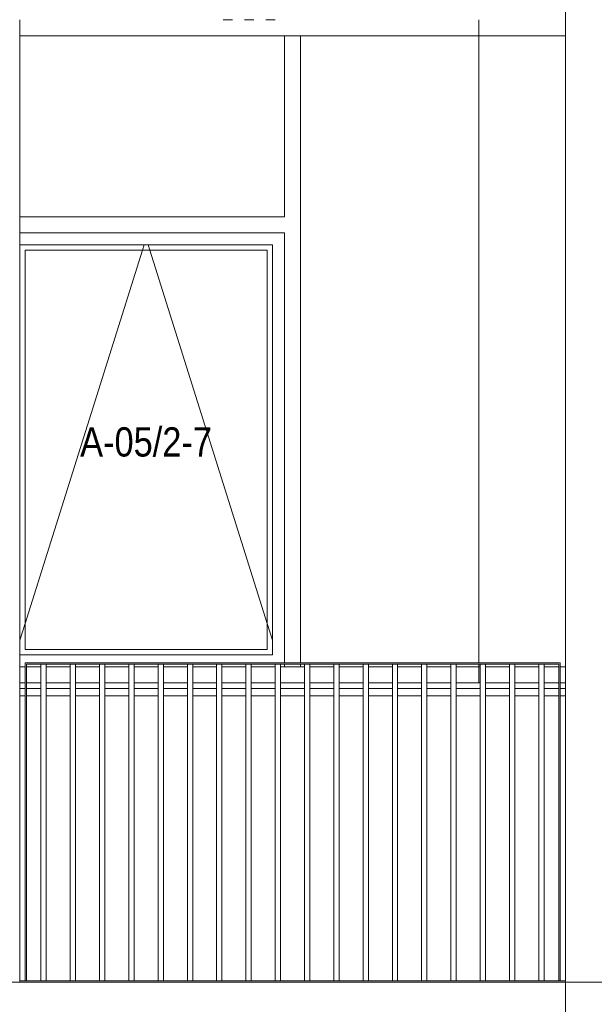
# Model space of a CAD drawing. Header units: millimetres. Extents: x -65 to 293624, y -1905 to 31061.
# Tile 142 of 256: x 111107 to 113266, y 16259 to 19956. Entities that reach past the tile are written whole.
import ezdxf

# ---------------------------------------------------------------- set-up
doc = ezdxf.new("R2010")
doc.units = ezdxf.units.MM
doc.header["$MEASUREMENT"] = 0
for name, color, linetype in [('00 Tekst.AR', 7, 'Continuous'), ('1244 Fassaadivarustus.AR', 7, 'Continuous'), ('1245 Klaasfassaadid.AR', 7, 'Continuous'), ('1251 Rõdupiirded.AR', 7, 'Continuous'), ('1253 Terrassipostid.AR', 7, 'Continuous'), ('1253 Välisterrassid.AR', 7, 'Continuous')]:
    doc.layers.add(name, color=color, linetype=linetype)
doc.styles.add('GENERATED_STYLE_4', font='txt', dxfattribs={"width": 0.84})

# ---------------------------------------------------------------- blocks, each defined once
blk = doc.blocks.new('Section Element_1060_3', base_point=(20443.1, 12361.4))
at = {"layer": '1253 Terrassipostid.AR', "color": 7, "linetype": 'Continuous', "lineweight": 13}
for p, q in [((113156.9, 16341.4), (113156.9, 22727.7)), ((113156.9, 15990.4), (113156.9, 16341.4))]:
    blk.add_line(p, q, dxfattribs=at)
blk = doc.blocks.new('Section Element_1090_3', base_point=(20443.1, 12361.4))
at = {"layer": '1253 Terrassipostid.AR', "color": 7, "linetype": 'Continuous', "lineweight": 13}
blk.add_line((111106.9, 19956.4), (111106.9, 16346.4), dxfattribs=at)
blk = doc.blocks.new('Section Element_1091_3', base_point=(20443.1, 12361.4))
at = {"layer": '1253 Terrassipostid.AR', "color": 7, "linetype": 'Continuous', "lineweight": 13}
blk.add_line((113156.9, 16346.4), (113156.9, 19956.4), dxfattribs=at)
blk = doc.blocks.new('Section Element_1127_3', base_point=(20443.1, 12361.4))
at = {"layer": '1253 Välisterrassid.AR', "color": 7, "linetype": 'Continuous', "lineweight": 13}
for p, q in [((110956.9, 16341.4), (111106.9, 16341.4)), ((113156.9, 16341.4), (113306.9, 16341.4))]:
    blk.add_line(p, q, dxfattribs=at)
blk = doc.blocks.new('Section Element_1211_3', base_point=(20443.1, 12361.4))
at = {"layer": '1244 Fassaadivarustus.AR', "color": 7, "linetype": 'Continuous', "lineweight": 13}
for p, q in [((111126.9, 17445.2), (111106.9, 17445.2)), ((111126.9, 17417.3), (111106.9, 17417.3)), ((111186.9, 17445.2), (111131.9, 17445.2)), ((111186.9, 17417.3), (111131.9, 17417.3)), ((111296.9, 17445.2), (111206.9, 17445.2)), ((111296.9, 17417.3), (111206.9, 17417.3)), ((111406.9, 17445.2), (111316.9, 17445.2)), ((111406.9, 17417.3), (111316.9, 17417.3)), ((111516.9, 17445.2), (111426.9, 17445.2)), ((111516.9, 17417.3), (111426.9, 17417.3)), ((111626.9, 17445.2), (111536.9, 17445.2)), ((111626.9, 17417.3), (111536.9, 17417.3)), ((111736.9, 17445.2), (111646.9, 17445.2)), ((111736.9, 17417.3), (111646.9, 17417.3)), ((111846.9, 17445.2), (111756.9, 17445.2)), ((111846.9, 17417.3), (111756.9, 17417.3)), ((111956.9, 17445.2), (111866.9, 17445.2)), ((111956.9, 17417.3), (111866.9, 17417.3)), ((112066.9, 17445.2), (111976.9, 17445.2)), ((112066.9, 17417.3), (111976.9, 17417.3)), ((112176.9, 17445.2), (112086.9, 17445.2)), ((112176.9, 17417.3), (112086.9, 17417.3)), ((112286.9, 17445.2), (112196.9, 17445.2)), ((112286.9, 17417.3), (112196.9, 17417.3)), ((112396.9, 17445.2), (112306.9, 17445.2)), ((112396.9, 17417.3), (112306.9, 17417.3)), ((112506.9, 17445.2), (112416.9, 17445.2)), ((112506.9, 17417.3), (112416.9, 17417.3)), ((112616.9, 17445.2), (112526.9, 17445.2)), ((112616.9, 17417.3), (112526.9, 17417.3)), ((112726.9, 17445.2), (112636.9, 17445.2)), ((112726.9, 17417.3), (112636.9, 17417.3)), ((112836.9, 17445.2), (112746.9, 17445.2)), ((112836.9, 17417.3), (112746.9, 17417.3)), ((112946.9, 17445.2), (112856.9, 17445.2)), ((112946.9, 17417.3), (112856.9, 17417.3)), ((113056.9, 17445.2), (112966.9, 17445.2)), ((113056.9, 17417.3), (112966.9, 17417.3)), ((113131.9, 17445.2), (113076.9, 17445.2)), ((113131.9, 17417.3), (113076.9, 17417.3)), ((113156.9, 17445.2), (113136.9, 17445.2)), ((113156.9, 17417.3), (113136.9, 17417.3))]:
    blk.add_line(p, q, dxfattribs=at)
blk = doc.blocks.new('Section Element_1260_3', base_point=(20443.1, 12361.4))
at = {"layer": '1245 Klaasfassaadid.AR', "color": 7, "linetype": 'Continuous', "lineweight": 13}
for p, q in [((112832.4, 17541.4), (112832.4, 19896.4)), ((112832.4, 17526.4), (112832.4, 17536.4))]:
    blk.add_line(p, q, dxfattribs=at)
blk = doc.blocks.new('Section Element_1269_3', base_point=(20443.1, 12361.4))
at = {"layer": '1245 Klaasfassaadid.AR', "color": 7, "linetype": 'Continuous', "lineweight": 13}
for p, q in [((112836.9, 17526.4), (112832.4, 17526.4)), ((112832.4, 17526.4), (112832.4, 17466.4)), ((112946.9, 17526.4), (112856.9, 17526.4)), ((113056.9, 17526.4), (112966.9, 17526.4)), ((113131.9, 17526.4), (113076.9, 17526.4)), ((113156.9, 17526.4), (113136.9, 17526.4)), ((112836.9, 17466.4), (112832.4, 17466.4)), ((112946.9, 17466.4), (112856.9, 17466.4)), ((113056.9, 17466.4), (112966.9, 17466.4)), ((113131.9, 17466.4), (113076.9, 17466.4)), ((113156.9, 17466.4), (113136.9, 17466.4))]:
    blk.add_line(p, q, dxfattribs=at)
blk = doc.blocks.new('Section Element_1270_3', base_point=(20443.1, 12361.4))
at = {"layer": '1245 Klaasfassaadid.AR', "color": 7, "linetype": 'Continuous', "lineweight": 13}
for q in [(112832.4, 19956.4), (113156.9, 19896.4)]:
    blk.add_line((112832.4, 19896.4), q, dxfattribs=at)
blk = doc.blocks.new('Section Element_1313_3', base_point=(20443.1, 12361.4))
at = {"layer": '1245 Klaasfassaadid.AR', "color": 7, "linetype": 'Continuous', "lineweight": 13}
for p, q in [((111106.9, 19216.4), (112101.9, 19216.4)), ((111106.9, 19156.4), (112101.9, 19156.4))]:
    blk.add_line(p, q, dxfattribs=at)
blk = doc.blocks.new('Section Element_1314_3', base_point=(20443.1, 12361.4))
at = {"layer": '1245 Klaasfassaadid.AR', "color": 7, "linetype": 'Continuous', "lineweight": 13}
for p, q in [((112101.9, 17541.4), (112101.9, 19156.4)), ((112161.9, 17541.4), (112161.9, 19186.4)), ((112101.9, 17526.4), (112101.9, 17536.4)), ((112161.9, 17526.4), (112161.9, 17536.4)), ((112161.9, 17526.4), (112101.9, 17526.4))]:
    blk.add_line(p, q, dxfattribs=at)
blk = doc.blocks.new('Section Element_1337_3', base_point=(20443.1, 12361.4))
at = {"layer": '1245 Klaasfassaadid.AR', "color": 7, "linetype": 'Continuous', "lineweight": 13}
for p, q in [((112056.9, 19111.4), (111106.9, 19111.4)), ((112036.9, 19091.4), (111126.9, 19091.4)), ((111126.9, 19091.4), (111126.9, 17591.4)), ((112036.9, 17591.4), (112036.9, 19091.4)), ((112056.9, 17571.4), (112056.9, 19111.4)), ((111106.9, 17571.4), (112056.9, 17571.4)), ((111126.9, 17591.4), (112036.9, 17591.4))]:
    blk.add_line(p, q, dxfattribs=at)
at = {"layer": '1245 Klaasfassaadid.AR', "color": 253, "linetype": 'Continuous', "lineweight": 13, "true_color": 0xa5a6a4}
for p, q in [((111126.9, 17689.5), (111567.7, 19091.4)), ((111567.7, 19091.4), (111574, 19111.4)), ((111596, 19091.4), (111589.7, 19111.4)), ((112036.9, 17689.5), (111596, 19091.4)), ((111106.9, 17625.9), (111126.9, 17689.5)), ((112056.9, 17625.9), (112036.9, 17689.5))]:
    blk.add_line(p, q, dxfattribs=at)
blk = doc.blocks.new('Section Element_1460_3', base_point=(20443.1, 12361.4))
at = {"layer": '1245 Klaasfassaadid.AR', "color": 7, "linetype": 'Continuous', "lineweight": 13}
for p, q in [((111871.9, 19956.4), (111906.9, 19956.4)), ((111951.9, 19956.4), (111986.9, 19956.4)), ((112031.9, 19956.4), (112066.9, 19956.4)), ((111106.9, 19896.4), (112101.9, 19896.4))]:
    blk.add_line(p, q, dxfattribs=at)
blk = doc.blocks.new('Section Element_1461_3', base_point=(20443.1, 12361.4))
at = {"layer": '1245 Klaasfassaadid.AR', "color": 7, "linetype": 'Continuous', "lineweight": 13}
for p, q in [((112101.9, 19216.4), (112101.9, 19896.4)), ((112101.9, 19896.4), (112131.9, 19896.4)), ((112161.9, 19186.4), (112161.9, 19896.4))]:
    blk.add_line(p, q, dxfattribs=at)
blk = doc.blocks.new('Section Element_1474_3', base_point=(20443.1, 12361.4))
at = {"layer": '1245 Klaasfassaadid.AR', "color": 7, "linetype": 'Continuous', "lineweight": 13}
for p, q in [((111126.9, 17526.4), (111106.9, 17526.4)), ((111186.9, 17526.4), (111131.9, 17526.4)), ((111296.9, 17526.4), (111206.9, 17526.4)), ((111406.9, 17526.4), (111316.9, 17526.4)), ((111516.9, 17526.4), (111426.9, 17526.4)), ((111626.9, 17526.4), (111536.9, 17526.4)), ((111736.9, 17526.4), (111646.9, 17526.4)), ((111846.9, 17526.4), (111756.9, 17526.4)), ((111956.9, 17526.4), (111866.9, 17526.4)), ((112066.9, 17526.4), (111976.9, 17526.4)), ((112101.9, 17526.4), (112086.9, 17526.4)), ((111126.9, 17466.4), (111106.9, 17466.4)), ((111186.9, 17466.4), (111131.9, 17466.4)), ((111296.9, 17466.4), (111206.9, 17466.4)), ((111406.9, 17466.4), (111316.9, 17466.4)), ((111516.9, 17466.4), (111426.9, 17466.4)), ((111626.9, 17466.4), (111536.9, 17466.4)), ((111736.9, 17466.4), (111646.9, 17466.4)), ((111846.9, 17466.4), (111756.9, 17466.4)), ((111956.9, 17466.4), (111866.9, 17466.4)), ((112066.9, 17466.4), (111976.9, 17466.4)), ((112131.9, 17466.4), (112086.9, 17466.4))]:
    blk.add_line(p, q, dxfattribs=at)
blk = doc.blocks.new('Section Element_1475_3', base_point=(20443.1, 12361.4))
at = {"layer": '1245 Klaasfassaadid.AR', "color": 7, "linetype": 'Continuous', "lineweight": 13}
for p, q in [((112176.9, 17526.4), (112161.9, 17526.4)), ((112286.9, 17526.4), (112196.9, 17526.4)), ((112396.9, 17526.4), (112306.9, 17526.4)), ((112506.9, 17526.4), (112416.9, 17526.4)), ((112616.9, 17526.4), (112526.9, 17526.4)), ((112726.9, 17526.4), (112636.9, 17526.4)), ((112832.4, 17526.4), (112746.9, 17526.4)), ((112176.9, 17466.4), (112131.9, 17466.4)), ((112286.9, 17466.4), (112196.9, 17466.4)), ((112396.9, 17466.4), (112306.9, 17466.4)), ((112506.9, 17466.4), (112416.9, 17466.4)), ((112616.9, 17466.4), (112526.9, 17466.4)), ((112726.9, 17466.4), (112636.9, 17466.4)), ((112832.4, 17466.4), (112746.9, 17466.4))]:
    blk.add_line(p, q, dxfattribs=at)
blk = doc.blocks.new('Section Element_1476_3', base_point=(20443.1, 12361.4))
at = {"layer": '1245 Klaasfassaadid.AR', "color": 7, "linetype": 'Continuous', "lineweight": 13}
for p, q in [((112131.9, 19896.4), (112161.9, 19896.4)), ((112161.9, 19896.4), (112832.4, 19896.4))]:
    blk.add_line(p, q, dxfattribs=at)
blk = doc.blocks.new('Section Element_2032_3', base_point=(20443.1, 12361.4))
at = {"layer": '1251 Rõdupiirded.AR', "color": 7, "linetype": 'Continuous', "lineweight": 13}
for p, q in [((112296.9, 17541.4), (112186.9, 17541.4)), ((112296.9, 17536.4), (112186.9, 17536.4))]:
    blk.add_line(p, q, dxfattribs=at)
blk = doc.blocks.new('Section Element_2033_3', base_point=(20443.1, 12361.4))
at = {"layer": '1251 Rõdupiirded.AR', "color": 7, "linetype": 'Continuous', "lineweight": 13}
for p, q in [((111526.9, 17541.4), (111416.9, 17541.4)), ((111526.9, 17536.4), (111416.9, 17536.4))]:
    blk.add_line(p, q, dxfattribs=at)
blk = doc.blocks.new('Section Element_2034_3', base_point=(20443.1, 12361.4))
at = {"layer": '1251 Rõdupiirded.AR', "color": 7, "linetype": 'Continuous', "lineweight": 13}
for p, q in [((111636.9, 17541.4), (111526.9, 17541.4)), ((111636.9, 17536.4), (111526.9, 17536.4))]:
    blk.add_line(p, q, dxfattribs=at)
blk = doc.blocks.new('Section Element_2035_3', base_point=(20443.1, 12361.4))
at = {"layer": '1251 Rõdupiirded.AR', "color": 7, "linetype": 'Continuous', "lineweight": 13}
for p, q in [((111416.9, 17541.4), (111306.9, 17541.4)), ((111416.9, 17536.4), (111306.9, 17536.4))]:
    blk.add_line(p, q, dxfattribs=at)
blk = doc.blocks.new('Section Element_2036_3', base_point=(20443.1, 12361.4))
at = {"layer": '1251 Rõdupiirded.AR', "color": 7, "linetype": 'Continuous', "lineweight": 13}
for p, q in [((111746.9, 17541.4), (111636.9, 17541.4)), ((111746.9, 17536.4), (111636.9, 17536.4))]:
    blk.add_line(p, q, dxfattribs=at)
blk = doc.blocks.new('Section Element_2037_3', base_point=(20443.1, 12361.4))
at = {"layer": '1251 Rõdupiirded.AR', "color": 7, "linetype": 'Continuous', "lineweight": 13}
for p, q in [((111856.9, 17541.4), (111746.9, 17541.4)), ((111856.9, 17536.4), (111746.9, 17536.4))]:
    blk.add_line(p, q, dxfattribs=at)
blk = doc.blocks.new('Section Element_2038_3', base_point=(20443.1, 12361.4))
at = {"layer": '1251 Rõdupiirded.AR', "color": 7, "linetype": 'Continuous', "lineweight": 13}
for p, q in [((111966.9, 17541.4), (111856.9, 17541.4)), ((111966.9, 17536.4), (111856.9, 17536.4))]:
    blk.add_line(p, q, dxfattribs=at)
blk = doc.blocks.new('Section Element_2039_3', base_point=(20443.1, 12361.4))
at = {"layer": '1251 Rõdupiirded.AR', "color": 7, "linetype": 'Continuous', "lineweight": 13}
for p, q in [((112076.9, 17541.4), (111966.9, 17541.4)), ((112076.9, 17536.4), (111966.9, 17536.4))]:
    blk.add_line(p, q, dxfattribs=at)
blk = doc.blocks.new('Section Element_2040_3', base_point=(20443.1, 12361.4))
at = {"layer": '1251 Rõdupiirded.AR', "color": 7, "linetype": 'Continuous', "lineweight": 13}
for p, q in [((112186.9, 17541.4), (112076.9, 17541.4)), ((112186.9, 17536.4), (112076.9, 17536.4))]:
    blk.add_line(p, q, dxfattribs=at)
blk = doc.blocks.new('Section Element_2041_3', base_point=(20443.1, 12361.4))
at = {"layer": '1251 Rõdupiirded.AR', "color": 7, "linetype": 'Continuous', "lineweight": 13}
for p, q in [((111306.9, 17541.4), (111196.9, 17541.4)), ((111306.9, 17536.4), (111196.9, 17536.4))]:
    blk.add_line(p, q, dxfattribs=at)
blk = doc.blocks.new('Section Element_2042_3', base_point=(20443.1, 12361.4))
at = {"layer": '1251 Rõdupiirded.AR', "color": 7, "linetype": 'Continuous', "lineweight": 13}
for p, q in [((111186.9, 16346.4), (111186.9, 17536.4)), ((111206.9, 16346.4), (111206.9, 17536.4))]:
    blk.add_line(p, q, dxfattribs=at)
blk = doc.blocks.new('Section Element_2043_3', base_point=(20443.1, 12361.4))
at = {"layer": '1251 Rõdupiirded.AR', "color": 7, "linetype": 'Continuous', "lineweight": 13}
for p, q in [((111296.9, 16346.4), (111296.9, 17536.4)), ((111316.9, 16346.4), (111316.9, 17536.4))]:
    blk.add_line(p, q, dxfattribs=at)
blk = doc.blocks.new('Section Element_2044_3', base_point=(20443.1, 12361.4))
at = {"layer": '1251 Rõdupiirded.AR', "color": 7, "linetype": 'Continuous', "lineweight": 13}
for p, q in [((111406.9, 16346.4), (111406.9, 17536.4)), ((111426.9, 16346.4), (111426.9, 17536.4))]:
    blk.add_line(p, q, dxfattribs=at)
blk = doc.blocks.new('Section Element_2045_3', base_point=(20443.1, 12361.4))
at = {"layer": '1251 Rõdupiirded.AR', "color": 7, "linetype": 'Continuous', "lineweight": 13}
for p, q in [((111516.9, 16346.4), (111516.9, 17536.4)), ((111536.9, 16346.4), (111536.9, 17536.4))]:
    blk.add_line(p, q, dxfattribs=at)
blk = doc.blocks.new('Section Element_2046_3', base_point=(20443.1, 12361.4))
at = {"layer": '1251 Rõdupiirded.AR', "color": 7, "linetype": 'Continuous', "lineweight": 13}
for p, q in [((111626.9, 16346.4), (111626.9, 17536.4)), ((111646.9, 16346.4), (111646.9, 17536.4))]:
    blk.add_line(p, q, dxfattribs=at)
blk = doc.blocks.new('Section Element_2047_3', base_point=(20443.1, 12361.4))
at = {"layer": '1251 Rõdupiirded.AR', "color": 7, "linetype": 'Continuous', "lineweight": 13}
for p, q in [((111736.9, 16346.4), (111736.9, 17536.4)), ((111756.9, 16346.4), (111756.9, 17536.4))]:
    blk.add_line(p, q, dxfattribs=at)
blk = doc.blocks.new('Section Element_2048_3', base_point=(20443.1, 12361.4))
at = {"layer": '1251 Rõdupiirded.AR', "color": 7, "linetype": 'Continuous', "lineweight": 13}
for p, q in [((111846.9, 16346.4), (111846.9, 17536.4)), ((111866.9, 16346.4), (111866.9, 17536.4))]:
    blk.add_line(p, q, dxfattribs=at)
blk = doc.blocks.new('Section Element_2049_3', base_point=(20443.1, 12361.4))
at = {"layer": '1251 Rõdupiirded.AR', "color": 7, "linetype": 'Continuous', "lineweight": 13}
for p, q in [((111956.9, 16346.4), (111956.9, 17536.4)), ((111976.9, 16346.4), (111976.9, 17536.4))]:
    blk.add_line(p, q, dxfattribs=at)
blk = doc.blocks.new('Section Element_2050_3', base_point=(20443.1, 12361.4))
at = {"layer": '1251 Rõdupiirded.AR', "color": 7, "linetype": 'Continuous', "lineweight": 13}
for p, q in [((112066.9, 16346.4), (112066.9, 17536.4)), ((112086.9, 16346.4), (112086.9, 17536.4))]:
    blk.add_line(p, q, dxfattribs=at)
blk = doc.blocks.new('Section Element_2051_3', base_point=(20443.1, 12361.4))
at = {"layer": '1251 Rõdupiirded.AR', "color": 7, "linetype": 'Continuous', "lineweight": 13}
for p, q in [((112176.9, 16346.4), (112176.9, 17536.4)), ((112196.9, 16346.4), (112196.9, 17536.4))]:
    blk.add_line(p, q, dxfattribs=at)
blk = doc.blocks.new('Section Element_2052_3', base_point=(20443.1, 12361.4))
at = {"layer": '1251 Rõdupiirded.AR', "color": 7, "linetype": 'Continuous', "lineweight": 13}
for p, q in [((112286.9, 16346.4), (112286.9, 17536.4)), ((112306.9, 16346.4), (112306.9, 17536.4))]:
    blk.add_line(p, q, dxfattribs=at)
blk = doc.blocks.new('Section Element_2053_3', base_point=(20443.1, 12361.4))
at = {"layer": '1251 Rõdupiirded.AR', "color": 7, "linetype": 'Continuous', "lineweight": 13}
for p, q in [((112406.9, 17541.4), (112296.9, 17541.4)), ((112406.9, 17536.4), (112296.9, 17536.4))]:
    blk.add_line(p, q, dxfattribs=at)
blk = doc.blocks.new('Section Element_2054_3', base_point=(20443.1, 12361.4))
at = {"layer": '1251 Rõdupiirded.AR', "color": 7, "linetype": 'Continuous', "lineweight": 13}
for p, q in [((112396.9, 16346.4), (112396.9, 17536.4)), ((112416.9, 16346.4), (112416.9, 17536.4))]:
    blk.add_line(p, q, dxfattribs=at)
blk = doc.blocks.new('Section Element_2055_3', base_point=(20443.1, 12361.4))
at = {"layer": '1251 Rõdupiirded.AR', "color": 7, "linetype": 'Continuous', "lineweight": 13}
for p, q in [((112516.9, 17541.4), (112406.9, 17541.4)), ((112516.9, 17536.4), (112406.9, 17536.4))]:
    blk.add_line(p, q, dxfattribs=at)
blk = doc.blocks.new('Section Element_2056_3', base_point=(20443.1, 12361.4))
at = {"layer": '1251 Rõdupiirded.AR', "color": 7, "linetype": 'Continuous', "lineweight": 13}
for p, q in [((111196.9, 17541.4), (111126.9, 17541.4)), ((111196.9, 17536.4), (111131.9, 17536.4))]:
    blk.add_line(p, q, dxfattribs=at)
blk = doc.blocks.new('Section Element_2057_3', base_point=(20443.1, 12361.4))
at = {"layer": '1251 Rõdupiirded.AR', "color": 7, "linetype": 'Continuous', "lineweight": 13}
for p, q in [((112506.9, 16346.4), (112506.9, 17536.4)), ((112526.9, 16346.4), (112526.9, 17536.4))]:
    blk.add_line(p, q, dxfattribs=at)
blk = doc.blocks.new('Section Element_2058_3', base_point=(20443.1, 12361.4))
at = {"layer": '1251 Rõdupiirded.AR', "color": 7, "linetype": 'Continuous', "lineweight": 13}
for p, q in [((112626.9, 17541.4), (112516.9, 17541.4)), ((112626.9, 17536.4), (112516.9, 17536.4))]:
    blk.add_line(p, q, dxfattribs=at)
blk = doc.blocks.new('Section Element_2059_3', base_point=(20443.1, 12361.4))
at = {"layer": '1251 Rõdupiirded.AR', "color": 7, "linetype": 'Continuous', "lineweight": 13}
for p, q in [((112616.9, 16346.4), (112616.9, 17536.4)), ((112636.9, 16346.4), (112636.9, 17536.4))]:
    blk.add_line(p, q, dxfattribs=at)
blk = doc.blocks.new('Section Element_2060_3', base_point=(20443.1, 12361.4))
at = {"layer": '1251 Rõdupiirded.AR', "color": 7, "linetype": 'Continuous', "lineweight": 13}
for p, q in [((112736.9, 17541.4), (112626.9, 17541.4)), ((112736.9, 17536.4), (112626.9, 17536.4))]:
    blk.add_line(p, q, dxfattribs=at)
blk = doc.blocks.new('Section Element_2061_3', base_point=(20443.1, 12361.4))
at = {"layer": '1251 Rõdupiirded.AR', "color": 7, "linetype": 'Continuous', "lineweight": 13}
for p, q in [((112726.9, 16346.4), (112726.9, 17536.4)), ((112746.9, 16346.4), (112746.9, 17536.4))]:
    blk.add_line(p, q, dxfattribs=at)
blk = doc.blocks.new('Section Element_2062_3', base_point=(20443.1, 12361.4))
at = {"layer": '1251 Rõdupiirded.AR', "color": 7, "linetype": 'Continuous', "lineweight": 13}
for p, q in [((112846.9, 17541.4), (112736.9, 17541.4)), ((112846.9, 17536.4), (112736.9, 17536.4))]:
    blk.add_line(p, q, dxfattribs=at)
blk = doc.blocks.new('Section Element_2063_3', base_point=(20443.1, 12361.4))
at = {"layer": '1251 Rõdupiirded.AR', "color": 7, "linetype": 'Continuous', "lineweight": 13}
for p, q in [((112836.9, 16346.4), (112836.9, 17536.4)), ((112856.9, 16346.4), (112856.9, 17536.4))]:
    blk.add_line(p, q, dxfattribs=at)
blk = doc.blocks.new('Section Element_2064_3', base_point=(20443.1, 12361.4))
at = {"layer": '1251 Rõdupiirded.AR', "color": 7, "linetype": 'Continuous', "lineweight": 13}
for p, q in [((112956.9, 17541.4), (112846.9, 17541.4)), ((112956.9, 17536.4), (112846.9, 17536.4))]:
    blk.add_line(p, q, dxfattribs=at)
blk = doc.blocks.new('Section Element_2065_3', base_point=(20443.1, 12361.4))
at = {"layer": '1251 Rõdupiirded.AR', "color": 7, "linetype": 'Continuous', "lineweight": 13}
for p, q in [((112946.9, 16346.4), (112946.9, 17536.4)), ((112966.9, 16346.4), (112966.9, 17536.4))]:
    blk.add_line(p, q, dxfattribs=at)
blk = doc.blocks.new('Section Element_2066_3', base_point=(20443.1, 12361.4))
at = {"layer": '1251 Rõdupiirded.AR', "color": 7, "linetype": 'Continuous', "lineweight": 13}
for p, q in [((113066.9, 17541.4), (112956.9, 17541.4)), ((113066.9, 17536.4), (112956.9, 17536.4))]:
    blk.add_line(p, q, dxfattribs=at)
blk = doc.blocks.new('Section Element_2067_3', base_point=(20443.1, 12361.4))
at = {"layer": '1251 Rõdupiirded.AR', "color": 7, "linetype": 'Continuous', "lineweight": 13}
for p, q in [((113056.9, 16346.4), (113056.9, 17536.4)), ((113066.9, 17536.4), (113066.9, 17536.4)), ((113076.9, 16346.4), (113076.9, 17536.4))]:
    blk.add_line(p, q, dxfattribs=at)
blk = doc.blocks.new('Section Element_2068_3', base_point=(20443.1, 12361.4))
at = {"layer": '1251 Rõdupiirded.AR', "color": 7, "linetype": 'Continuous', "lineweight": 13}
for p, q in [((113136.9, 17541.4), (113066.9, 17541.4)), ((113131.9, 17536.4), (113066.9, 17536.4))]:
    blk.add_line(p, q, dxfattribs=at)
blk = doc.blocks.new('Section Element_2069_3', base_point=(20443.1, 12361.4))
at = {"layer": '1251 Rõdupiirded.AR', "color": 7, "linetype": 'Continuous', "lineweight": 13}
for p, q in [((113131.9, 16346.4), (113131.9, 17536.4)), ((113136.9, 16346.4), (113136.9, 17541.4))]:
    blk.add_line(p, q, dxfattribs=at)
blk = doc.blocks.new('Section Element_2070_3', base_point=(20443.1, 12361.4))
at = {"layer": '1251 Rõdupiirded.AR', "color": 7, "linetype": 'Continuous', "lineweight": 13}
for p, q in [((111126.9, 17541.4), (111126.9, 16346.4)), ((111131.9, 17536.4), (111131.9, 16346.4))]:
    blk.add_line(p, q, dxfattribs=at)
blk = doc.blocks.new('Section Element_2297_3', base_point=(20443.1, 12361.4))
at = {"layer": '1251 Rõdupiirded.AR', "color": 7, "linetype": 'Continuous', "lineweight": 13}
for p, q in [((113156.9, 16346.4), (111106.9, 16346.4)), ((111106.9, 16341.4), (111106.9, 16346.4)), ((113156.9, 16341.4), (113156.9, 16346.4)), ((113156.9, 16341.4), (111106.9, 16341.4))]:
    blk.add_line(p, q, dxfattribs=at)

msp = doc.modelspace()

# ---------------------------------------------------------------- block references
at = {"layer": '1244 Fassaadivarustus.AR', "lineweight": 0}
msp.add_blockref('Section Element_1211_3', (20443.1, 12361.4), dxfattribs=at)
at = {"layer": '1245 Klaasfassaadid.AR', "lineweight": 0}
for name in ['Section Element_1460_3', 'Section Element_1270_3', 'Section Element_1461_3', 'Section Element_1476_3', 'Section Element_1260_3', 'Section Element_1313_3', 'Section Element_1314_3', 'Section Element_1337_3', 'Section Element_1474_3', 'Section Element_1475_3', 'Section Element_1269_3']:
    msp.add_blockref(name, (20443.1, 12361.4), dxfattribs=at)
at = {"layer": '1251 Rõdupiirded.AR', "lineweight": 0}
for name in ['Section Element_2056_3', 'Section Element_2070_3', 'Section Element_2042_3', 'Section Element_2041_3', 'Section Element_2043_3', 'Section Element_2035_3', 'Section Element_2044_3', 'Section Element_2033_3', 'Section Element_2045_3', 'Section Element_2034_3', 'Section Element_2046_3', 'Section Element_2036_3', 'Section Element_2047_3', 'Section Element_2037_3', 'Section Element_2048_3', 'Section Element_2038_3', 'Section Element_2049_3', 'Section Element_2039_3', 'Section Element_2050_3', 'Section Element_2040_3', 'Section Element_2051_3', 'Section Element_2032_3', 'Section Element_2052_3', 'Section Element_2053_3', 'Section Element_2054_3', 'Section Element_2055_3', 'Section Element_2057_3', 'Section Element_2058_3', 'Section Element_2059_3', 'Section Element_2060_3', 'Section Element_2061_3', 'Section Element_2062_3', 'Section Element_2063_3', 'Section Element_2064_3', 'Section Element_2065_3', 'Section Element_2066_3', 'Section Element_2067_3', 'Section Element_2068_3', 'Section Element_2069_3', 'Section Element_2297_3']:
    msp.add_blockref(name, (20443.1, 12361.4), dxfattribs=at)
at = {"layer": '1253 Terrassipostid.AR', "lineweight": 0}
for name in ['Section Element_1060_3', 'Section Element_1090_3', 'Section Element_1091_3']:
    msp.add_blockref(name, (20443.1, 12361.4), dxfattribs=at)
at = {"layer": '1253 Välisterrassid.AR', "lineweight": 0}
msp.add_blockref('Section Element_1127_3', (20443.1, 12361.4), dxfattribs=at)

# ---------------------------------------------------------------- texts
at = {"layer": '00 Tekst.AR', "color": 5, "linetype": 'Continuous', "lineweight": 13, "insert": (111334.1, 18425.9), "char_height": 109.993, "attachment_point": 1, "style": 'GENERATED_STYLE_4'}
msp.add_mtext('\\A1;{\\pql;\\fArial|b0|i0|c0|p34;A-05/2-7}', dxfattribs=at)

doc.saveas('drawing.dxf')
